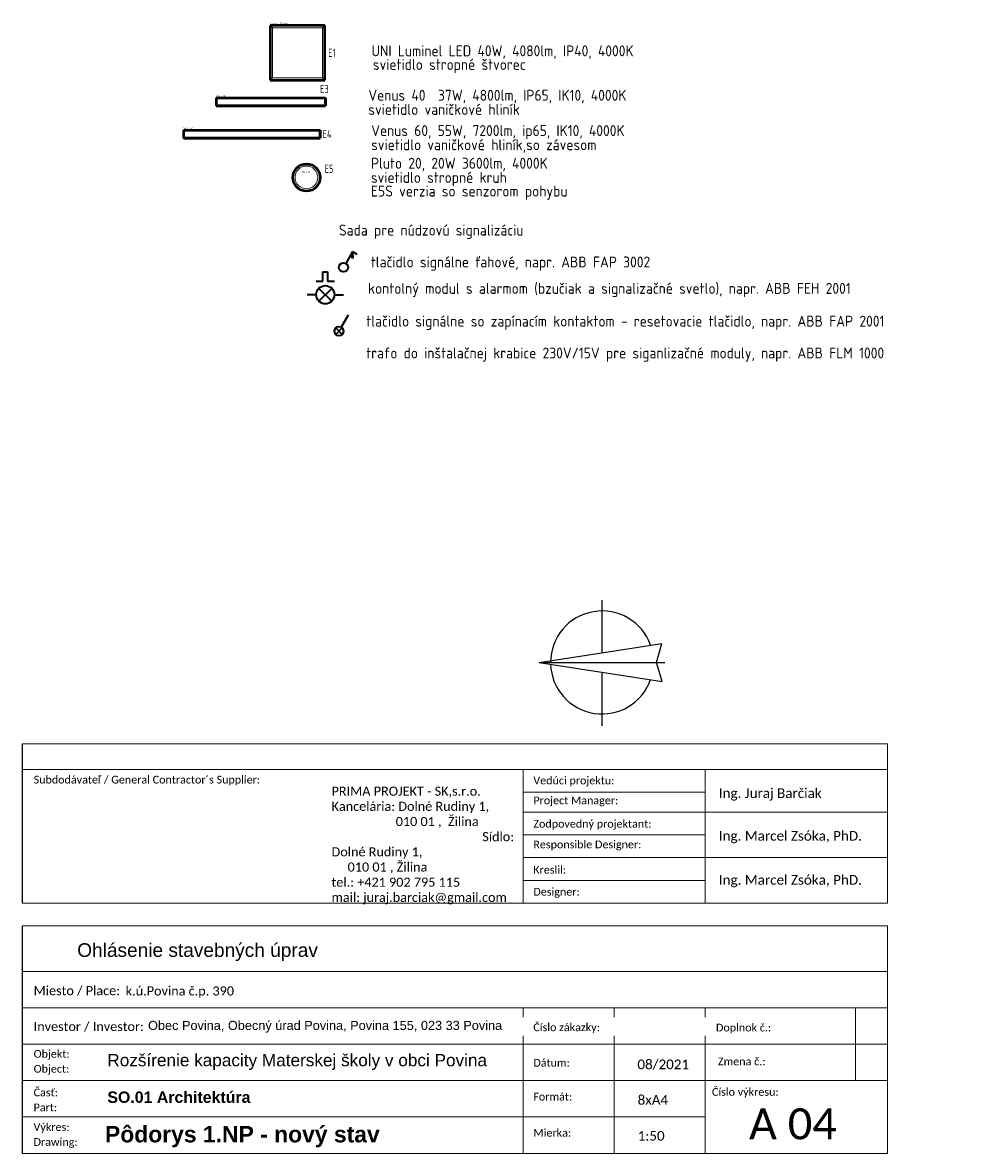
# Model space of a CAD drawing. Header units: millimetres. Extents: x 15895 to 58613, y -11754 to 79916.
# Tile 15 of 21: x 48300 to 58613, y 22850 to 35274. Entities that reach past the tile are written whole.
import ezdxf
from ezdxf.enums import TextEntityAlignment as Align

# ---------------------------------------------------------------- set-up
doc = ezdxf.new("R2010")
doc.units = ezdxf.units.MM
doc.linetypes.add('DOT', pattern=[6.35, 0, -6.35])
doc.layers.get('0').update_dxf_attribs({"linetype": 'CONTINUOUS'})
doc.layers.get('DEFPOINTS').update_dxf_attribs({"linetype": 'CONTINUOUS'})
for name, color, linetype, lineweight in [('1-ENNsvietidlá', 7, 'CONTINUOUS', 50), ('2DE_OBJ', 7, 'CONTINUOUS', 35), ('2DE_OBL', 91, 'CONTINUOUS', 35), ('2DE_TXTMARK', 41, 'CONTINUOUS', 18), ('CP_DETAL', 33, 'CONTINUOUS', 18), ('EL_POPIS', 7, 'CONTINUOUS', 25), ('popis 025', 41, 'CONTINUOUS', 20), ('T pohľady', 7, 'CONTINUOUS', 25)]:
    doc.layers.add(name, color=color, linetype=linetype, lineweight=lineweight)
doc.layers.add('2DE_TXTLUM', color=7, linetype='CONTINUOUS')
doc.layers.add('PDF22_EL2', color=5, linetype='CONTINUOUS')
doc.styles.add('Arial_B', font='arialbd.ttf', dxfattribs={"height": 2.536891})
doc.styles.add('Calibri', font='calibri.ttf', dxfattribs={"height": 1.701113})
doc.styles.add('Calibri_1', font='calibri.ttf', dxfattribs={"height": 2.126391})
doc.styles.add('Calibri_2', font='calibri.ttf', dxfattribs={"height": 6.804452})
doc.styles.add('Calibri_3', font='calibri.ttf', dxfattribs={"height": 1.871224})
doc.styles.add('Calibri_4', font='calibri.ttf', dxfattribs={"height": 2.721781})
doc.styles.add('Calibri_7', font='calibri.ttf', dxfattribs={"height": 3.5})
doc.styles.add('CP_ATTR', font='isocp.shx')
doc.styles.add('ISOCP', font='isocp.shx')

# ---------------------------------------------------------------- blocks, each defined once
blk = doc.blocks.new('severka')
for p, q in [((0, 841), (-253, -804)), ((0, 841), (253, -800)), ((0, 841), (0, -841)), ((-847, 0), (-129, 0)), ((129, 0), (835, 0)), ((-253, -804), (0, -728)), ((0, -728), (253, -800))]:
    blk.add_line(p, q)
for start, end in [(91.9392, 250.5597), (289.4403, 90)]:
    blk.add_arc((0, 0), 690, start, end)
blk.add_solid([(0, 841), (0, -728), (253, -800), (0, 841)])
blk = doc.blocks.new('LED panel 600x600')
for p, q in [((0, 600), (0, 0)), ((600, 600), (0, 600)), ((600, 0), (600, 600)), ((0, 0), (600, 0))]:
    blk.add_line(p, q)
at = {"layer": 'CP_DETAL'}
for p, q in [((25, 575), (0, 600)), ((25, 575), (25, 25)), ((575, 575), (25, 575)), ((575, 575), (600, 600)), ((575, 575), (575, 25)), ((25, 25), (0, 0)), ((25, 25), (575, 25)), ((575, 25), (600, 0))]:
    blk.add_line(p, q, dxfattribs=at)
at = {"linetype": 'ByBlock', "style": 'CP_ATTR', "flags": 9}
for tag in ['TEXT_10', 'TEXT_09', 'TEXT_08', 'TEXT_07', 'TEXT_06', 'TEXT_05', 'TEXT_04', 'TEXT_03', 'TEXT_02', 'TEXT_01', 'SHAPE', 'LAMPTYPE', 'COLOR_LIGHT', 'IP', 'COLOR_TEMP', 'LIGHT_EFFICACY', 'FLUX', 'OTHER', 'WEIGHT', 'VOLTAGE', 'POWER', 'CHARACTER', 'ORDER-NO', 'PRODUCT-TYPE', 'ARTICLE', 'PRODUCER', 'NRLAMPS', 'GROUP', 'NAME']:
    blk.add_attdef(tag, text='', height=0.000000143, dxfattribs=at).set_placement((300, 300), align=Align.MIDDLE_LEFT)
at = {"layer": '2DE_TXTLUM', "style": 'CP_ATTR', "width": 0.8, "flags": 8}
blk.add_attdef('NUMBER', text='', height=90, dxfattribs=at).set_placement((636, 300), align=Align.MIDDLE_LEFT)
at = {"layer": '2DE_TXTMARK', "linetype": 'ByBlock', "style": 'CP_ATTR', "width": 0.8, "flags": 8}
blk.add_attdef('MARK1', text='', height=20, dxfattribs=at).set_placement((0, 620), align=Align.MIDDLE_LEFT)
blk = doc.blocks.new('Venus40')
for p, q in [((-600, 44), (-600, -44)), ((-600, 44), (600, 44)), ((600, 44), (600, -44)), ((-600, -44), (600, -44))]:
    blk.add_line(p, q)
at = {"layer": 'CP_DETAL'}
for p, q in [((-590, 34), (590, 34)), ((-590, 34), (-590, -34)), ((590, 34), (590, -34)), ((-590, -34), (590, -34))]:
    blk.add_line(p, q, dxfattribs=at)
at = {"linetype": 'ByBlock', "style": 'CP_ATTR', "flags": 9}
for tag in ['TEXT_10', 'TEXT_09', 'TEXT_08', 'TEXT_07', 'TEXT_06', 'TEXT_05', 'TEXT_04', 'TEXT_03', 'TEXT_02', 'TEXT_01', 'SHAPE', 'LAMPTYPE', 'COLOR_LIGHT', 'IP', 'COLOR_TEMP', 'LIGHT_EFFICACY', 'FLUX', 'OTHER', 'WEIGHT', 'VOLTAGE', 'POWER', 'CHARACTER', 'ORDER-NO', 'PRODUCT-TYPE', 'ARTICLE', 'PRODUCER', 'NRLAMPS', 'GROUP', 'NAME']:
    blk.add_attdef(tag, text='', height=0.000000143, dxfattribs=at).set_placement((0, 0), align=Align.MIDDLE_LEFT)
at = {"layer": '2DE_TXTLUM', "style": 'CP_ATTR', "width": 0.8, "flags": 8}
blk.add_attdef('NUMBER', text='', height=90, dxfattribs=at).set_placement((636, 0), align=Align.MIDDLE_LEFT)
at = {"layer": '2DE_TXTMARK', "linetype": 'ByBlock', "style": 'CP_ATTR', "width": 0.8, "flags": 8}
blk.add_attdef('MARK1', text='', height=20, dxfattribs=at).set_placement((-600, 64), align=Align.MIDDLE_LEFT)
blk = doc.blocks.new('Pluto 20')
blk.add_circle((0, 0), 150)
at = {"layer": 'CP_DETAL'}
blk.add_circle((0, 0), 125, dxfattribs=at)
at = {"linetype": 'ByBlock', "style": 'CP_ATTR', "flags": 9}
for tag in ['TEXT_10', 'TEXT_09', 'TEXT_08', 'TEXT_07', 'TEXT_06', 'TEXT_05', 'TEXT_04', 'TEXT_03', 'TEXT_02', 'TEXT_01', 'SHAPE', 'LAMPTYPE', 'COLOR_LIGHT', 'IP', 'COLOR_TEMP', 'LIGHT_EFFICACY', 'FLUX', 'OTHER', 'WEIGHT', 'VOLTAGE', 'POWER', 'CHARACTER', 'ORDER-NO', 'PRODUCT-TYPE', 'ARTICLE', 'PRODUCER', 'NRLAMPS', 'GROUP', 'NAME']:
    blk.add_attdef(tag, text='', height=0.000000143, dxfattribs=at).set_placement((-4, -4), align=Align.MIDDLE_LEFT)
at = {"layer": '2DE_TXTLUM', "style": 'CP_ATTR', "width": 0.8, "flags": 8}
blk.add_attdef('NUMBER', text='', height=90, dxfattribs=at).set_placement((200, 95), align=Align.MIDDLE_LEFT)
at = {"layer": '2DE_TXTMARK', "linetype": 'ByBlock', "style": 'CP_ATTR', "width": 0.8, "flags": 8}
blk.add_attdef('MARK1', text='', height=20, dxfattribs=at).set_placement((-50, 60), align=Align.MIDDLE_LEFT)
blk = doc.blocks.new('Venus 60')
for p, q in [((0, 44), (0, -44)), ((0, 44), (1500, 44)), ((1500, 44), (1500, -44)), ((0, -44), (1500, -44))]:
    blk.add_line(p, q)
at = {"layer": 'CP_DETAL'}
for p, q in [((10, 34), (1490, 34)), ((10, 34), (10, -34)), ((1490, 34), (1490, -34)), ((10, -34), (1490, -34))]:
    blk.add_line(p, q, dxfattribs=at)
at = {"linetype": 'ByBlock', "style": 'CP_ATTR', "flags": 9}
for tag in ['TEXT_10', 'TEXT_09', 'TEXT_08', 'TEXT_07', 'TEXT_06', 'TEXT_05', 'TEXT_04', 'TEXT_03', 'TEXT_02', 'TEXT_01', 'SHAPE', 'LAMPTYPE', 'COLOR_LIGHT', 'IP', 'COLOR_TEMP', 'LIGHT_EFFICACY', 'FLUX', 'OTHER', 'WEIGHT', 'VOLTAGE', 'POWER', 'CHARACTER', 'ORDER-NO', 'PRODUCT-TYPE', 'ARTICLE', 'PRODUCER', 'NRLAMPS', 'GROUP', 'NAME']:
    blk.add_attdef(tag, text='', height=0.000000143, dxfattribs=at).set_placement((600, 0), align=Align.MIDDLE_LEFT)
at = {"layer": '2DE_TXTLUM', "style": 'CP_ATTR', "width": 0.8, "flags": 8}
blk.add_attdef('NUMBER', text='', height=90, dxfattribs=at).set_placement((1528, 0), align=Align.MIDDLE_LEFT)
at = {"layer": '2DE_TXTMARK', "linetype": 'ByBlock', "style": 'CP_ATTR', "width": 0.8, "flags": 8}
blk.add_attdef('MARK1', text='', height=20, dxfattribs=at).set_placement((0, 64), align=Align.MIDDLE_LEFT)
blk = doc.blocks.new('cpel_2594a_f2xuy2c')
blk.add_circle((0, 0), 2.5)
at = {"linetype": 'ByBlock', "style": 'CP_ATTR', "flags": 9}
for tag, p in [('NAME', (-1.15, -0.23)), ('NUMBER', (-1.15, -0.23)), ('PRODUCER', (-1.15, -0.23)), ('PRODUCT-TYPE', (-1.15, -0.23)), ('ORDER-NO', (-1.15, -0.23)), ('CHARACTER', (-1.15, -0.23)), ('OTHER', (-1.15, -0.23)), ('GROUP', (-1.14, -0.23)), ('ARTICLE', (-1.14, -0.23)), ('POWER', (-1.14, -0.23)), ('VOLTAGE', (-1.14, -0.23)), ('WEIGHT', (-1.14, -0.23))]:
    blk.add_attdef(tag, text='', height=0.000625, dxfattribs=at).set_placement(p, align=Align.MIDDLE_LEFT)
blk = doc.blocks.new('cpel_2602a_tyyc38')
h = blk.add_hatch(color=256)
h.paths.add_polyline_path([(3.76, 4.3), (3.3, 4.3), (3.76, 2.83)])
h.paths.add_polyline_path([(4.22, 4.3), (3.76, 4.3), (3.76, 2.83)])
for p, q in [((3.76, 6.58), (0, 0)), ((3.76, 6.58), (6.18, 5.19)), ((3.76, 6.58), (3.76, 2.83)), ((3.76, 2.83), (3.3, 4.3)), ((3.3, 4.3), (4.22, 4.3)), ((3.76, 2.83), (4.22, 4.3))]:
    blk.add_line(p, q)
at = {"linetype": 'ByBlock', "style": 'CP_ATTR', "flags": 9}
for tag, p in [('NAME', (0.32, 1.48)), ('ARTICLE', (0.32, 1.48)), ('OTHER', (0.32, 1.48)), ('GROUP', (0.32, 1.47)), ('NUMBER', (0.32, 1.47)), ('PRODUCER', (0.32, 1.47)), ('PRODUCT-TYPE', (0.32, 1.47)), ('ORDER-NO', (0.32, 1.47)), ('CHARACTER', (0.32, 1.47)), ('POWER', (0.32, 1.47)), ('VOLTAGE', (0.32, 1.47)), ('WEIGHT', (0.32, 1.47))]:
    blk.add_attdef(tag, text='', height=0.000625, dxfattribs=at).set_placement(p, align=Align.MIDDLE_LEFT)
blk = doc.blocks.new('cpel_type_03B')
at = {"layer": 'DEFPOINTS'}
blk.add_line((0, 0), (0, 0), dxfattribs=at)
blk = doc.blocks.new('cpel_bswitch_02B')
at = {"layer": 'DEFPOINTS'}
blk.add_line((0, 0), (0, 0), dxfattribs=at)
blk = doc.blocks.new('cpel_bswitch_02C')
blk.add_line((0, 0), (0, 0))
blk = doc.blocks.new('cpel_switch_02_fx71mt0')
at = {"xscale": 0.08, "yscale": 0.08, "zscale": 0.08}
for name, p in [('cpel_2602a_tyyc38', (0.099, 0.174)), ('cpel_2594a_f2xuy2c', (0, 0)), ('cpel_type_03B', (0, 0.2)), ('cpel_bswitch_02B', (0.099, 0.174)), ('cpel_bswitch_02C', (0.099, 0.174))]:
    blk.add_blockref(name, p, dxfattribs=at)
at = {"linetype": 'ByBlock', "style": 'CP_ATTR', "flags": 9}
for tag, p in [('NAME', (-1.148, -0.224)), ('CHARACTER', (-1.148, -0.226)), ('NUMBER', (-1.147, -0.227)), ('PRODUCT-TYPE', (-1.148, -0.228)), ('ORDER-NO', (-1.148, -0.229)), ('LINK', (-1.147, -0.23)), ('OTHER', (-1.145, -0.224)), ('PRODUCER', (-1.144, -0.225)), ('ARTICLE', (-1.143, -0.224)), ('VOLTAGE', (-1.143, -0.228)), ('WEIGHT', (-1.142, -0.226)), ('GROUP', (-1.142, -0.227)), ('POWER', (-1.142, -0.229)), ('FUNCTION', (-1.142, -0.23))]:
    blk.add_attdef(tag, text='', height=0.000625, dxfattribs=at).set_placement(p, align=Align.MIDDLE_LEFT)
blk = doc.blocks.new('cpel_3374a_z2uv73w')
for p, q in [((-1.77, 1.77), (1.77, -1.77)), ((-1.77, -1.77), (1.77, 1.77))]:
    blk.add_line(p, q)
blk.add_circle((0, 0), 2.5)
at = {"linetype": 'ByBlock', "style": 'CP_ATTR', "flags": 9}
for tag, p in [('NAME', (-1.15, -0.23)), ('NUMBER', (-1.15, -0.23)), ('PRODUCER', (-1.15, -0.23)), ('PRODUCT-TYPE', (-1.15, -0.23)), ('ORDER-NO', (-1.15, -0.23)), ('CHARACTER', (-1.15, -0.23)), ('OTHER', (-1.15, -0.23)), ('GROUP', (-1.14, -0.23)), ('ARTICLE', (-1.14, -0.23)), ('POWER', (-1.14, -0.23)), ('VOLTAGE', (-1.14, -0.23)), ('WEIGHT', (-1.14, -0.23))]:
    blk.add_attdef(tag, text='', height=0.000625, dxfattribs=at).set_placement(p, align=Align.MIDDLE_LEFT)
blk = doc.blocks.new('cpel_2594a1_zpf7uh0')
blk.add_line((3.76, 6.58), (0, 0))
at = {"linetype": 'ByBlock', "style": 'CP_ATTR', "flags": 9}
for tag, p in [('NAME', (0.45, 1.45)), ('ARTICLE', (0.45, 1.45)), ('OTHER', (0.45, 1.45)), ('GROUP', (0.45, 1.44)), ('NUMBER', (0.45, 1.44)), ('PRODUCER', (0.45, 1.44)), ('PRODUCT-TYPE', (0.45, 1.44)), ('ORDER-NO', (0.45, 1.44)), ('CHARACTER', (0.45, 1.44)), ('POWER', (0.45, 1.44)), ('VOLTAGE', (0.45, 1.44)), ('WEIGHT', (0.45, 1.44))]:
    blk.add_attdef(tag, text='', height=0.000625, dxfattribs=at).set_placement(p, align=Align.MIDDLE_LEFT)
blk = doc.blocks.new('cpel_switch_02_zg4mfvj')
at = {"xscale": 0.08, "yscale": 0.08, "zscale": 0.08}
for name, p in [('cpel_2594a1_zpf7uh0', (0.099, 0.174)), ('cpel_3374a_z2uv73w', (0, 0)), ('cpel_type_03B', (0, 0.2)), ('cpel_bswitch_02B', (0.099, 0.174)), ('cpel_bswitch_02C', (0.099, 0.174))]:
    blk.add_blockref(name, p, dxfattribs=at)
at = {"linetype": 'ByBlock', "style": 'CP_ATTR', "flags": 9}
for tag, p in [('NAME', (-1.148, -0.224)), ('CHARACTER', (-1.148, -0.226)), ('NUMBER', (-1.147, -0.227)), ('PRODUCT-TYPE', (-1.148, -0.228)), ('ORDER-NO', (-1.148, -0.229)), ('LINK', (-1.147, -0.23)), ('OTHER', (-1.145, -0.224)), ('PRODUCER', (-1.144, -0.225)), ('ARTICLE', (-1.143, -0.224)), ('VOLTAGE', (-1.143, -0.228)), ('WEIGHT', (-1.142, -0.226)), ('GROUP', (-1.142, -0.227)), ('POWER', (-1.142, -0.229)), ('FUNCTION', (-1.142, -0.23))]:
    blk.add_attdef(tag, text='', height=0.000625, dxfattribs=at).set_placement(p, align=Align.MIDDLE_LEFT)
blk = doc.blocks.new('CPEL_2169')
for p, q in [((-0.05, 0.3), (-0.05, 0.5)), ((-0.05, 0.5), (0.05, 0.5)), ((0.05, 0.5), (0.05, 0.3)), ((-0.2, 0.3), (-0.05, 0.3)), ((0.05, 0.3), (0.2, 0.3)), ((-0.2, 0), (-0.4, 0)), ((-0.141, 0.141), (0.141, -0.141)), ((0.141, 0.141), (-0.141, -0.141)), ((0.2, 0), (0.4, 0))]:
    blk.add_line(p, q)
blk.add_circle((0, 0), 0.2)
at = {"linetype": 'ByBlock', "style": 'CP_ATTR', "flags": 9}
for tag, p in [('NAME', (-0.092, -0.018)), ('GROUP', (-0.092, -0.018)), ('NUMBER', (-0.092, -0.018)), ('PRODUCER', (-0.092, -0.018)), ('ARTICLE', (-0.092, -0.018)), ('CHARACTER', (-0.092, -0.018)), ('VOLTAGE', (-0.092, -0.019)), ('WEIGHT', (-0.092, -0.018)), ('OTHER', (-0.092, -0.018)), ('PRODUCT-TYPE', (-0.092, -0.019)), ('ORDER-NO', (-0.092, -0.019)), ('POWER', (-0.092, -0.019))]:
    blk.add_attdef(tag, text='', height=0.00005, dxfattribs=at).set_placement(p, align=Align.MIDDLE_LEFT)

msp = doc.modelspace()

# ---------------------------------------------------------------- linework, layer by layer
for p, q in [((48300, 25600), (48300, 27350)), ((48300, 22850), (48300, 25350))]:
    msp.add_line(p, q)
at = {"linetype": 'DOT', "ltscale": 500}
msp.add_lwpolyline([(55550, 29798), (57800, 29798), (57800, 27548), (55550, 27548)], close=True, dxfattribs=at)
at = {"layer": 'PDF22_EL2', "lineweight": 30}
for points in [[(51595, 32325), (51595, 32325)], [(51954, 32325), (51954, 32325)]]:
    msp.add_lwpolyline(points, dxfattribs=at)
at = {"layer": 'popis 025', "color": 7}
for p, q in [((57800, 27350), (48300, 27350)), ((57800, 25600), (57800, 27350)), ((57800, 27069), (48300, 27069)), ((53800, 25600), (53800, 27069)), ((55800, 25600), (55800, 27069)), ((53800, 26819), (55800, 26819)), ((53800, 26600), (57800, 26600)), ((53800, 26350), (55800, 26350)), ((53800, 26100), (57800, 26100)), ((53800, 25850), (55800, 25850)), ((57800, 25600), (48300, 25600)), ((57800, 25350), (48300, 25350)), ((57800, 25350), (57800, 22850)), ((57800, 24850), (48300, 24850)), ((57800, 24450), (48300, 24450)), ((53800, 22850), (53800, 24450)), ((54800, 22850), (54800, 24450)), ((55800, 24450), (55800, 22850)), ((57450, 24450), (57450, 23650)), ((53800, 24050), (48300, 24050)), ((53800, 24050), (57800, 24050)), ((53800, 23650), (48300, 23650)), ((53800, 23650), (57800, 23650)), ((55800, 23250), (48300, 23250)), ((57800, 22850), (48300, 22850))]:
    msp.add_line(p, q, dxfattribs=at)

# ---------------------------------------------------------------- block references
at = {"layer": '1-ENNsvietidlá', "linetype": 'Continuous'}
for name, p, values in [('LED panel 600x600', (51021, 34642), {'MARK1': 'Luminel LED 40W', 'NUMBER': 'E1'}), ('Venus 60', (50068, 34050), {'MARK1': 'Venus 60', 'NUMBER': 'E4'}), ('Pluto 20', (51418, 33573), {'MARK1': 'Pluto 20', 'NUMBER': 'E5'})]:
    msp.add_blockref(name, p, dxfattribs=at).add_auto_attribs(values)
at = {"layer": '1-ENNsvietidlá'}
ref = msp.add_blockref('Venus40', (51027, 34405), dxfattribs=at)
ref.add_attrib('MARK1', 'Venus 40', dxfattribs={"layer": '2DE_TXTMARK', "linetype": 'ByBlock', "height": 20, "style": 'CP_ATTR', "width": 0.8, "flags": 8}).set_placement((50427, 34469), align=Align.MIDDLE_LEFT)
ref.add_attrib('NUMBER', 'E3', dxfattribs={"layer": '2DE_TXTLUM', "height": 90, "style": 'CP_ATTR', "width": 0.8, "flags": 8}).set_placement((51568, 34545), align=Align.MIDDLE_LEFT)
at = {"layer": '2DE_OBJ', "xscale": 250, "yscale": 250, "zscale": 250, "rotation": 360}
msp.add_blockref('cpel_switch_02_fx71mt0', (51825, 32584), dxfattribs=at)
at = {"layer": '2DE_OBJ', "xscale": 250, "yscale": 250, "zscale": 250}
msp.add_blockref('cpel_switch_02_zg4mfvj', (51775, 31884), dxfattribs=at)
at = {"layer": '2DE_OBL', "xscale": 500, "yscale": 500, "zscale": 500}
msp.add_blockref('CPEL_2169', (51625, 32284), dxfattribs=at)
at = {"layer": 'T pohľady', "xscale": 0.8203124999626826, "yscale": 0.8203124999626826, "zscale": 0.8203124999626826, "rotation": 89.99999999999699}
msp.add_blockref('severka', (54666, 28244), dxfattribs=at)

# ---------------------------------------------------------------- texts
at = {"layer": 'EL_POPIS', "linetype": 'Continuous', "style": 'ISOCP'}
for s, p in [('UNI Luminel LED 40W, 4080lm, IP40, 4000K', (52133, 34904)), ('svietidlo stropné štvorec', (52148, 34754)), ('Venus 40  37W, 4800lm, IP65, IK10, 4000K', (52098, 34416)), ('svietidlo vaničkové hliník', (52098, 34260)), ('Venus 60, 55W, 7200lm, ip65, IK10, 4000K', (52129, 34028)), ('svietidlo vaničkové hliník,so závesom', (52129, 33872)), ('Pluto 20, 20W 3600lm, 4000K', (52127, 33669)), ('svietidlo stropné kruh', (52127, 33513)), ('E5S verzia so senzorom pohybu', (52127, 33363)), ('Sada pre núdzovú signalizáciu', (51775, 32934)), ('tlačidlo signálne ťahové, napr. ABB FAP 3002', (52125, 32584)), ('kontolný modul s alarmom (bzučiak a signalizačné svetlo), napr. ABB FEH 2001', (52095, 32294)), ('tlačidlo signálne so zapínacím kontaktom - resetovacie tlačidlo, napr. ABB FAP 2001', (52075, 31934)), ('trafo do inštalačnej krabice 230V/15V pre siganlizačné moduly, napr. ABB FLM 1000', (52075, 31584))]:
    msp.add_text(s, height=120, dxfattribs=at).set_placement(p)
at = {"layer": 'popis 025', "color": 7, "insert": (51694, 26880), "char_height": 100, "width": 2252.74, "attachment_point": 1, "style": 'Calibri_7'}
msp.add_mtext('PRIMA PROJEKT - SK,s.r.o. Kancelária: Dolné Rudiny 1,                                   010 01 ,  Žilina                                                                  Sídlo: Dolné Rudiny 1,                                         010 01 , Žilina                                                                                                                                                                                                                                                          \\Ptel.: +421 902 795 115                                                                                                                                                                                                                                                                                                     \\Pmail: juraj.barciak@gmail.com ', dxfattribs=at)
at = {"layer": 'popis 025', "color": 7}
for s, insert, char_height, width, attachment_point, line_spacing_factor, style in [('Ing. Juraj Barčiak', (55948, 26861), 106.32, 1968, 1, 1.156427, 'Calibri_1'), ('Ing. Marcel Zsóka, PhD.', (55948, 26392), 106.32, 1968, 1, 1.156427, 'Calibri_1'), ('Ing. Marcel Zsóka, PhD.', (55948, 25908), 106.32, 1659.26, 1, 1.156427, 'Calibri_1'), ('\\pxi4;{\\fArial|b0|i0|c238|p34;Ohlásenie stavebných úprav}', (48300, 25159), 150, 9500, 1, 1.156427, 'Calibri_4'), ('k.ú.Povina č.p. 390', (49432, 24685), 100, 8164.13, 1, 1.156427, 'Calibri_3'), ('{\\fArial|b0|i0|c238|p34;\\H0.90909x;\\C0;Obec Povina, Obecný úrad Povina, Povina 155, 023 33 Povina\\H1.09999x;\\C1;                                     }', (49678, 24306), 110, 8164.13, 1, 1.156427, 'Calibri_3'), ('{\\fArial|b0|i0|c238|p34;\\C0;Rozšírenie kapacity Materskej školy v\\~obci Povina\\~}', (49231, 23942), 135, 4476.68, 1, 1.156427, 'Calibri_4'), ('08/2021', (55054, 23881), 106.3, 690, 1, 1.156427, 'Calibri_1'), ('{\\fArial|b1|i0|c238|p34;\\C0;SO.01 Architektúra\\~}', (49231, 23530), 125, 3015.1, 1, 1.156427, 'Calibri_4'), ('8xA4', (55056, 23491), 106.3, 679.5, 1, 1.156427, 'Calibri_1'), ('A 04', (56762, 23345), 340.2, 1856.21, 2, 1.156427, 'Calibri_2'), ('Pôdorys 1.NP - nový stav', (49205, 23151), 180, 3413.37, 1, 0.938532, 'Arial_B'), ('1:50', (55057, 23096), 106.3, 679.5, 1, 1.156427, 'Calibri_1')]:
    msp.add_mtext(s, dxfattribs=dict(at, insert=insert, char_height=char_height, width=width, attachment_point=attachment_point, line_spacing_factor=line_spacing_factor, style=style))
at = {"layer": 'popis 025', "color": 7, "attachment_point": 1, "line_spacing_factor": 1.156427, "style": 'Calibri', "bg_fill": 3, "box_fill_scale": 1.25, "bg_fill_color": 0, "bg_fill_transparency": 0}
for s, insert, char_height, width in [('Kreslil:', (53911, 26009), 85.1, 438), ('Miesto / Place:', (48421, 24688), 100, 968.23), ('Doplnok č.:', (55917, 24275), 85.06, 735.6), ('Dátum:', (53911, 23888), 85.1, 484.8), ('Zmena č.:', (55939, 23903), 85.1, 633.6), ('Formát:', (53911, 23516), 85.1, 518.4), ('Číslo výkresu:', (55873, 23568), 85.06, 889.2), ('Mierka:', (53911, 23119), 85.1, 505.2)]:
    msp.add_mtext(s, dxfattribs=dict(at, insert=insert, char_height=char_height, width=width))
at = {"layer": 'popis 025', "color": 7, "insert": (48421, 24294), "char_height": 100, "width": 8164.13, "attachment_point": 1, "line_spacing_factor": 1.156427, "style": 'Calibri_3', "bg_fill": 2}
msp.add_mtext('Investor / Investor:', dxfattribs=at)

# ---------------------------------------------------------------- next in the draw order: texts
at = {"layer": 'popis 025', "color": 7, "attachment_point": 1, "line_spacing_factor": 1.156427, "style": 'Calibri', "bg_fill": 3, "box_fill_scale": 1.25, "bg_fill_color": 0, "bg_fill_transparency": 0}
for s, insert, char_height, width in [('Subdodávateľ / General Contractor´s Supplier:', (48421, 26999), 85.06, 2934), ('Vedúci projektu:\\P', (53911, 26990), 85.06, 1080), ('Project Manager:', (53911, 26771), 85.06, 1132.8), ('Zodpovedný projektant:\\P', (53911, 26514), 85.06, 1574.4), ('Responsible Designer:', (53911, 26287), 85.06, 1438.8), ('Designer:', (53911, 25767), 85.1, 618), ('Číslo zákazky:', (53911, 24278), 85.06, 741.7), ('Objekt:\\PObject:', (48421, 23986), 85.1, 480), ('Časť:\\PPart:', (48421, 23562), 85.1, 322.8), ('Výkres:\\PDrawing:', (48420, 23182), 85.1, 586.8)]:
    msp.add_mtext(s, dxfattribs=dict(at, insert=insert, char_height=char_height, width=width))

doc.saveas('drawing.dxf')
